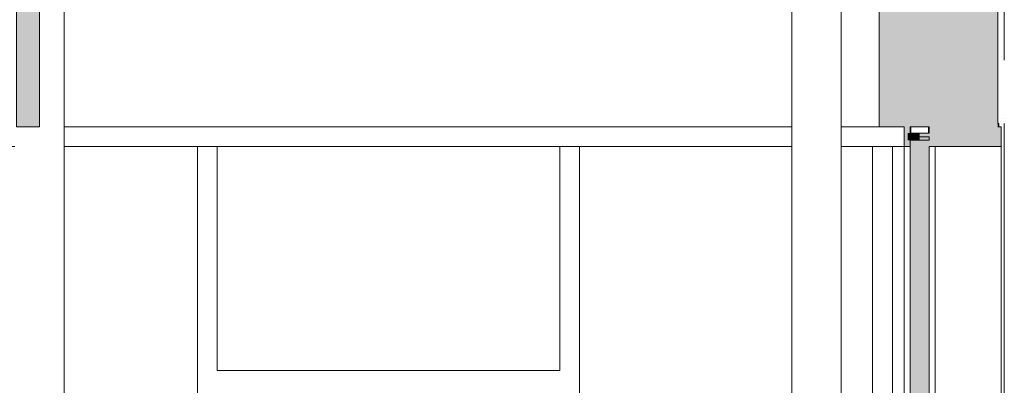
# Model space of a CAD drawing. Header units: millimetres. Extents: x -65 to 293624, y -1905 to 31061.
# Tile 127 of 256: x 63296 to 66286, y 19171 to 20282. Entities that reach past the tile are written whole.
import ezdxf
from ezdxf.enums import TextEntityAlignment as Align

# ---------------------------------------------------------------- set-up
doc = ezdxf.new("R2010")
doc.units = ezdxf.units.MM
doc.header["$MEASUREMENT"] = 0
doc.linetypes.add('Punkt katkend', pattern=[670.277762, 317.5, -176.388889, 0, -176.388874])
for name, color, linetype in [('00 Teljed.AR', 7, 'Continuous'), ('1232 Välisseinad.AR', 7, 'Continuous'), ('1233 Postid.AR', 7, 'Continuous'), ('1245 Klaasfassaadid.AR', 7, 'Continuous'), ('1245 Sisehoovi varjestus.AR', 7, 'Continuous'), ('1253 Terrassipostid.AR', 7, 'Continuous'), ('1326 Seinapinnad.SA', 7, 'Continuous')]:
    doc.layers.add(name, color=color, linetype=linetype)
doc.styles.add('GENERATED_STYLE_6', font='txt')

# ---------------------------------------------------------------- blocks, each defined once
blk = doc.blocks.new('Section Element_20_2', base_point=(-38239, 12361.4))
at = {"layer": '1253 Terrassipostid.AR', "color": 7, "linetype": 'Continuous', "lineweight": 13}
blk.add_line((63430.6, 16346.4), (63430.6, 21712.4), dxfattribs=at)
blk = doc.blocks.new('Section Element_22_2', base_point=(-38239, 12361.4))
at = {"layer": '1253 Terrassipostid.AR', "color": 7, "linetype": 'Continuous', "lineweight": 13}
for p, q in [((65640.6, 21346.4), (65640.6, 16341.4)), ((65790.6, 16341.4), (65790.6, 21328.8))]:
    blk.add_line(p, q, dxfattribs=at)
blk = doc.blocks.new('Section Element_79_2', base_point=(-38239, 12361.4))
at = {"layer": '1232 Välisseinad.AR', "color": 7, "linetype": 'Continuous', "lineweight": 13}
for p, q in [((63430.6, 19956.4), (65640.6, 19956.4)), ((65790.6, 19956.4), (65905.6, 19956.4))]:
    blk.add_line(p, q, dxfattribs=at)
blk = doc.blocks.new('Section Element_80_2', base_point=(-38239, 12361.4))
at = {"layer": '1232 Välisseinad.AR', "linetype": 'Continuous', "lineweight": 0, "true_color": 0x000000}
for points in [[(65926.6, 19956.4), (65926.6, 20348.1), (65905.6, 20343.6), (65905.6, 19956.4)], [(65958.6, 19956.4), (65958.6, 20354.9), (65926.6, 20348.1), (65926.6, 19956.4)], [(65990.6, 19956.4), (65990.6, 20360.4), (65985.6, 20360.4), (65985.6, 20360.6), (65958.6, 20354.9), (65958.6, 19956.4)], [(66020.6, 20360.4), (65990.6, 20360.4), (65990.6, 19956.4), (66020.6, 19956.4)], [(66215.6, 20360.4), (66020.6, 20360.4), (66020.6, 19956.4), (66215.6, 19956.4)], [(66240.6, 19956.4), (66240.6, 20360.4), (66215.6, 20360.4), (66215.6, 19956.4)], [(66253.1, 19956.4), (66253.1, 20360.4), (66240.6, 20360.4), (66240.6, 19956.4)], [(66265.6, 19956.4), (66265.6, 20360.4), (66253.1, 20360.4), (66253.1, 19956.4)]]:
    blk.add_hatch(color=178, dxfattribs=at).paths.add_polyline_path(points)
at = {"layer": '1232 Välisseinad.AR', "color": 7, "linetype": 'Continuous', "lineweight": 13}
blk.add_line((65905.6, 20361.4), (65905.6, 20344.6), dxfattribs=at)
at = {"layer": '1232 Välisseinad.AR', "color": 7, "linetype": 'Continuous', "lineweight": 15}
for p, q in [((65905.6, 20343.6), (65905.6, 19956.4)), ((66265.6, 20360.4), (66265.6, 19966.4))]:
    blk.add_line(p, q, dxfattribs=at)
at = {"layer": '1232 Välisseinad.AR', "color": 7, "linetype": 'Continuous', "lineweight": 13, "flags": 128}
for points in [[(65981.6, 19956.4), (65958.6, 19956.4), (65926.6, 19956.4), (65905.6, 19956.4)], [(66057.1, 19956.4), (66020.6, 19956.4), (66000.1, 19956.4)]]:
    blk.add_lwpolyline(points, dxfattribs=at)
blk = doc.blocks.new('Section Element_87_2', base_point=(-38239, 12361.4))
at = {"layer": '1245 Klaasfassaadid.AR', "color": 7, "linetype": 'Continuous', "lineweight": 13}
for p, q in [((64995.6, 17526.4), (64995.6, 19186.4)), ((64965.6, 17526.4), (64935.6, 17526.4))]:
    blk.add_line(p, q, dxfattribs=at)
blk = doc.blocks.new('Section Element_88_2', base_point=(-38239, 12361.4))
at = {"layer": '1245 Klaasfassaadid.AR', "color": 7, "linetype": 'Continuous', "lineweight": 13}
for p, q in [((63835.6, 17526.4), (63835.6, 19186.4)), ((63895.6, 17526.4), (63835.6, 17526.4))]:
    blk.add_line(p, q, dxfattribs=at)
blk = doc.blocks.new('Section Element_103_2', base_point=(-38239, 12361.4))
at = {"layer": '1245 Klaasfassaadid.AR', "color": 7, "linetype": 'Continuous', "lineweight": 13}
blk.add_line((63895.6, 19216.4), (64935.6, 19216.4), dxfattribs=at)
blk = doc.blocks.new('Section Element_298_2', base_point=(-38239, 12361.4))
at = {"layer": '1245 Klaasfassaadid.AR', "color": 7, "linetype": 'Continuous', "lineweight": 13}
for p, q in [((65981.6, 17526.4), (65981.6, 19896.4)), ((66075.6, 17526.4), (66075.6, 19896.4)), ((66275.6, 17526.4), (66275.6, 19896.4))]:
    blk.add_line(p, q, dxfattribs=at)
blk = doc.blocks.new('Section Element_299_2', base_point=(-38239, 12361.4))
at = {"layer": '1245 Klaasfassaadid.AR', "linetype": 'Continuous', "lineweight": 0, "true_color": 0x000000}
for points in [[(65981.6, 19956.4), (65981.6, 19896.4), (66000.1, 19896.4), (66000.1, 19915.4), (65992.5, 19915.4), (65992.5, 19937.4), (66000.1, 19937.4), (66000.1, 19956.4)], [(66057.1, 19956.4), (66057.1, 19937.4), (66028.6, 19937.4), (66028.6, 19915.4), (66057.1, 19915.4), (66057.1, 19896.4), (66075.6, 19896.4), (66075.6, 19956.4)], [(66075.6, 19956.4), (66075.6, 19896.4), (66275.6, 19896.4), (66275.6, 19956.4)], [(65992.5, 19937.4), (65992.5, 19915.4), (66000.1, 19915.4), (66028.6, 19915.4), (66028.6, 19937.4), (66000.1, 19937.4)]]:
    blk.add_hatch(color=178, dxfattribs=at).paths.add_polyline_path(points)
at = {"layer": '1245 Klaasfassaadid.AR', "color": 7, "linetype": 'Continuous', "lineweight": 13}
for p, q in [((65981.6, 19956.4), (65981.6, 19896.4)), ((66000.1, 19956.4), (66000.1, 19937.4)), ((66057.1, 19956.4), (66057.1, 19937.4)), ((66275.6, 19956.4), (66268.6, 19956.4)), ((66275.6, 19956.4), (66275.6, 19896.4)), ((66000.1, 19915.4), (66000.1, 19896.4)), ((66000.1, 19896.4), (65981.6, 19896.4))]:
    blk.add_line(p, q, dxfattribs=at)
at = {"layer": '1245 Klaasfassaadid.AR', "color": 7, "linetype": 'Continuous', "lineweight": 13, "flags": 128}
for points in [[(66057.1, 19937.4), (66028.6, 19937.4), (66000.1, 19937.4)], [(66057.1, 19915.4), (66028.6, 19915.4), (66000.1, 19915.4)], [(66275.6, 19896.4), (66075.6, 19896.4), (66057.1, 19896.4)]]:
    blk.add_lwpolyline(points, dxfattribs=at)
blk = doc.blocks.new('Section Element_302_2', base_point=(-38239, 12361.4))
at = {"layer": '1245 Klaasfassaadid.AR', "linetype": 'Continuous', "lineweight": 0, "true_color": 0x000000}
blk.add_hatch(color=178, dxfattribs=at).paths.add_polyline_path([(66057.1, 19926.4), (66000.1, 19926.4), (66000.1, 17496.4), (66057.1, 17496.4)])
at = {"layer": '1245 Klaasfassaadid.AR', "color": 7, "linetype": 'Continuous', "lineweight": 13}
for p, q in [((66000.1, 19926.4), (66000.1, 17496.4)), ((66057.1, 19926.4), (66000.1, 19926.4)), ((66057.1, 19926.4), (66057.1, 19915.4)), ((66057.1, 19896.4), (66057.1, 17526.4)), ((66057.1, 17496.4), (66000.1, 17496.4)), ((66057.1, 17507.4), (66057.1, 17496.4))]:
    blk.add_line(p, q, dxfattribs=at)
blk = doc.blocks.new('Section Element_303_2', base_point=(-38239, 12361.4))
at = {"layer": '1245 Klaasfassaadid.AR', "color": 7, "linetype": 'Continuous', "lineweight": 13}
blk.add_line((63895.6, 19896.4), (64935.6, 19896.4), dxfattribs=at)
blk = doc.blocks.new('Section Element_304_2', base_point=(-38239, 12361.4))
at = {"layer": '1245 Klaasfassaadid.AR', "color": 7, "linetype": 'Continuous', "lineweight": 13}
for p, q in [((63835.6, 19186.4), (63835.6, 19896.4)), ((63835.6, 19896.4), (63895.6, 19896.4)), ((63895.6, 19216.4), (63895.6, 19896.4))]:
    blk.add_line(p, q, dxfattribs=at)
blk = doc.blocks.new('Section Element_305_2', base_point=(-38239, 12361.4))
at = {"layer": '1245 Klaasfassaadid.AR', "color": 7, "linetype": 'Continuous', "lineweight": 13}
for p, q in [((64935.6, 19216.4), (64935.6, 19896.4)), ((64935.6, 19896.4), (64965.6, 19896.4)), ((64995.6, 19186.4), (64995.6, 19896.4))]:
    blk.add_line(p, q, dxfattribs=at)
blk = doc.blocks.new('Section Element_306_2', base_point=(-38239, 12361.4))
at = {"layer": '1245 Klaasfassaadid.AR', "color": 7, "linetype": 'Continuous', "lineweight": 13}
for p, q in [((62795.6, 19896.4), (63115.6, 19896.4)), ((63255.6, 19896.4), (63280.6, 19896.4)), ((63430.6, 19896.4), (63835.6, 19896.4))]:
    blk.add_line(p, q, dxfattribs=at)
blk = doc.blocks.new('Section Element_956_2', base_point=(-38239, 12361.4))
at = {"layer": '1326 Seinapinnad.SA', "color": 7, "linetype": 'Continuous', "lineweight": 15}
for p, q in [((66268.6, 19956.4), (66265.6, 19956.4)), ((66265.6, 17466.4), (66268.6, 17466.4))]:
    blk.add_line(p, q, dxfattribs=at)
blk = doc.blocks.new('Section Element_958_2', base_point=(-38239.037019, 12361.429))
at = {"layer": '1233 Postid.AR', "color": 7, "linetype": 'Continuous', "lineweight": 13}
blk.add_line((66285.593649, 16361.429), (66285.593649, 19966.429), dxfattribs=at)
blk = doc.blocks.new('Section Element_972_2', base_point=(-38239, 12361.4))
at = {"layer": '1326 Seinapinnad.SA', "linetype": 'Continuous', "lineweight": 0, "true_color": 0x000000}
blk.add_hatch(color=178, dxfattribs=at).paths.add_polyline_path([(66265.6, 19966.4), (66265.6, 19956.4), (66268.6, 19956.4), (66268.6, 19966.4)])
at = {"layer": '1326 Seinapinnad.SA', "color": 7, "linetype": 'Continuous', "lineweight": 15}
for q in [(66265.6, 19966.4), (66268.6, 19956.4)]:
    blk.add_line((66268.6, 19966.4), q, dxfattribs=at)
blk = doc.blocks.new('Section Element_975_2', base_point=(-38239, 12361.4))
at = {"layer": '1245 Klaasfassaadid.AR', "color": 7, "linetype": 'Continuous', "lineweight": 13}
for p, q in [((65885.6, 19896.4), (65885.6, 17526.4)), ((65945.6, 19896.4), (65945.6, 19146.4))]:
    blk.add_line(p, q, dxfattribs=at)
blk = doc.blocks.new('Section Element_976_2', base_point=(-38239, 12361.4))
at = {"layer": '1245 Klaasfassaadid.AR', "color": 7, "linetype": 'Continuous', "lineweight": 13}
for p, q in [((64965.6, 19896.4), (64995.6, 19896.4)), ((64995.6, 19896.4), (65640.6, 19896.4)), ((65790.6, 19896.4), (65885.6, 19896.4)), ((65885.6, 19896.4), (65945.6, 19896.4))]:
    blk.add_line(p, q, dxfattribs=at)
blk = doc.blocks.new('Section Element_985_2', base_point=(-38239, 12361.4))
at = {"layer": '1245 Klaasfassaadid.AR', "color": 7, "linetype": 'Continuous', "lineweight": 13}
for p, q in [((66002.1, 19937.4), (66002.1, 19956.4)), ((66055.1, 19937.4), (66055.1, 19956.4)), ((65945.6, 19896.4), (65981.6, 19896.4))]:
    blk.add_line(p, q, dxfattribs=at)
blk = doc.blocks.new('Section Element_1031_2', base_point=(-38239, 12361.4))
at = {"layer": '1245 Sisehoovi varjestus.AR', "linetype": 'Continuous', "lineweight": 0, "true_color": 0x000000}
blk.add_hatch(color=178, dxfattribs=at).paths.add_polyline_path([(63285.6, 19956.4), (63355.6, 19956.4), (63355.6, 22040.3), (63285.6, 22040.3)])
at = {"layer": '1245 Sisehoovi varjestus.AR', "color": 7, "linetype": 'Continuous', "lineweight": 15}
for p, q in [((63285.6, 22040.3), (63285.6, 19956.4)), ((63355.6, 22040.3), (63285.6, 22040.3)), ((63355.6, 22040.3), (63355.6, 21990.8)), ((63355.6, 21919.9), (63355.6, 21601.4)), ((63355.6, 21556.4), (63355.6, 21001.4)), ((63355.6, 20956.4), (63355.6, 20401.4)), ((63355.6, 20356.4), (63355.6, 19956.4)), ((63355.6, 19956.4), (63285.6, 19956.4))]:
    blk.add_line(p, q, dxfattribs=at)
blk = doc.blocks.new('Standard grid marker[2]_2', base_point=(66285.593649, 30361.429))
at = {"layer": '00 Teljed.AR', "color": 252, "linetype": 'Punkt katkend', "lineweight": 13, "true_color": 0x8c8d8c}
blk.add_line((66285.593649, 29861.429), (66285.593649, 4861.429), dxfattribs=at)
at = {"layer": '00 Teljed.AR', "color": 252, "lineweight": 13, "true_color": 0x8c8d8c, "style": 'GENERATED_STYLE_6'}
for tag, p in [('AC_MarkerText_1_0', (66285.593649, 30661.429)), ('AC_MarkerText_1_1', (66285.593649, 4261.429))]:
    blk.add_attdef(tag, text='', height=200, rotation=360, dxfattribs=at).set_placement(p, align=Align.TOP_CENTER)

msp = doc.modelspace()

# ---------------------------------------------------------------- block references
at = {"lineweight": 0}
msp.add_blockref('Section Element_956_2', (-38239, 12361.4), dxfattribs=at)
at = {"layer": '00 Teljed.AR', "color": 7, "linetype": 'Continuous', "lineweight": 13}
msp.add_blockref('Standard grid marker[2]_2', (66285.6, 30361.4), dxfattribs=at)
at = {"layer": '1232 Välisseinad.AR', "lineweight": 0}
for name in ['Section Element_79_2', 'Section Element_80_2']:
    msp.add_blockref(name, (-38239, 12361.4), dxfattribs=at)
at = {"layer": '1233 Postid.AR', "lineweight": 0}
msp.add_blockref('Section Element_958_2', (-38239, 12361.4), dxfattribs=at)
at = {"layer": '1245 Klaasfassaadid.AR', "lineweight": 0}
for name in ['Section Element_985_2', 'Section Element_299_2', 'Section Element_302_2', 'Section Element_306_2', 'Section Element_304_2', 'Section Element_303_2', 'Section Element_305_2', 'Section Element_976_2', 'Section Element_975_2', 'Section Element_298_2', 'Section Element_103_2', 'Section Element_88_2', 'Section Element_87_2']:
    msp.add_blockref(name, (-38239, 12361.4), dxfattribs=at)
at = {"layer": '1245 Sisehoovi varjestus.AR', "lineweight": 0}
msp.add_blockref('Section Element_1031_2', (-38239, 12361.4), dxfattribs=at)
at = {"layer": '1253 Terrassipostid.AR', "lineweight": 0}
for name in ['Section Element_20_2', 'Section Element_22_2']:
    msp.add_blockref(name, (-38239, 12361.4), dxfattribs=at)
at = {"layer": '1326 Seinapinnad.SA', "lineweight": 0}
msp.add_blockref('Section Element_972_2', (-38239, 12361.4), dxfattribs=at)

doc.saveas('drawing.dxf')
